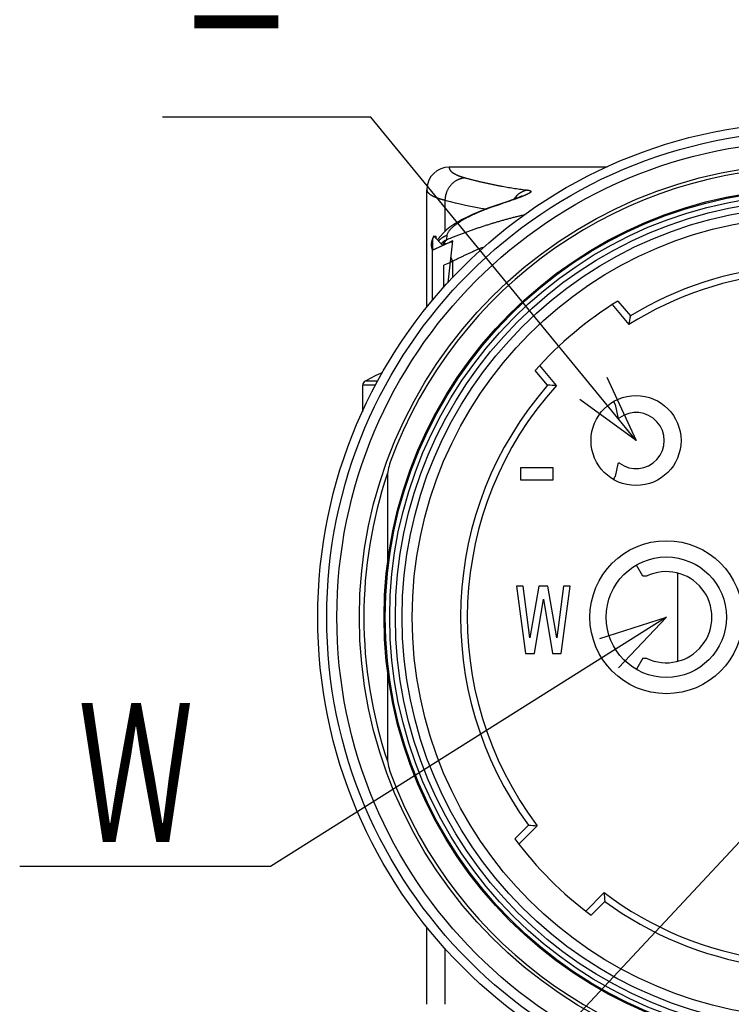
# Model space of a CAD drawing. Header units: millimetres. Extents: x 0 to 1300, y 0 to 891.
# Tile 9 of 132: x 380 to 428, y 245 to 310. Entities that reach past the tile are written whole.
import ezdxf

# ---------------------------------------------------------------- set-up
doc = ezdxf.new("R2010")
doc.units = ezdxf.units.MM
doc.header["$LTSCALE"] = 0.545669
for name, color, linetype in [('NoLayerName_001', 7, 'Continuous'), ('NoLayerName_002', 7, 'Continuous'), ('NoLayerName_004', 7, 'Continuous'), ('NoLayerName_006', 7, 'Continuous'), ('NoLayerName_007', 7, 'Continuous')]:
    doc.layers.add(name, color=color, linetype=linetype)
doc.styles.get("Standard").update_dxf_attribs({"font": 'txt', "bigfont": 'extfont2'})
doc.dimstyles.get("Standard").update_dxf_attribs({"dimtxt": 2.5, "dimasz": 2.5, "dimexe": 1, "dimexo": 1, "dimtad": 1, "dimdec": 3, "dimzin": 0, "dimdsep": 46, "dimtxsty": 'Standard', "dimcen": 2.5, "dimadec": 3, "dimazin": 0, "dimtfac": 0.75, "dimtdec": 3, "dimtmove": 0, "dimatfit": 3, "dimfxl": 1, "dimarcsym": 0})

msp = doc.modelspace()

# ---------------------------------------------------------------- linework, layer by layer
at = {"layer": 'NoLayerName_001', "color": 7, "linetype": 'Continuous', "lineweight": 25}
for p, q in [((420.14, 291.5047), (420.9689, 290.5169)), ((419.7555, 291.2629), (420.8741, 289.9298)), ((415.4534, 285.8888), (414.6245, 286.8766)), ((416.048, 285.8803), (414.9294, 287.2133)), ((403.1221, 284.1198), (403.1221, 285.9003)), ((413.2617, 255.6635), (414.1735, 256.5753)), ((413.5361, 255.3015), (414.7666, 256.532)), ((419.2214, 252.0773), (417.9909, 250.8467)), ((419.2647, 251.4841), (418.3529, 250.5723))]:
    msp.add_line(p, q, dxfattribs=at)
at = {"layer": 'NoLayerName_001', "color": 8, "linetype": 'Continuous', "lineweight": 25}
for p, q in [((404.1377, 286.1623), (403.2759, 286.1623)), ((403.991, 285.9003), (403.1221, 285.9003))]:
    msp.add_line(p, q, dxfattribs=at)
at = {"layer": 'NoLayerName_001', "color": 7, "linetype": 'Continuous', "lineweight": 25}
for radius in [31.725, 26.7]:
    msp.add_circle((433.1221, 270.4327), radius, dxfattribs=at)
for centre, radius, start, end in [((433.1221, 270.4327), 23.025, 67.86317, 122.13683), ((433.1221, 270.4327), 23.475, 68.82138, 121.17862), ((433.1221, 270.4327), 24.75, 121.636398, 138.363602), ((491.131, 278.8867), 71.1195, 170.588157, 171.067268), ((403.4221, 285.9003), 0.3, 119.155365, 180), ((409.1221, 275.6827), 12, 112.917428, 119.155365), ((433.1221, 270.4327), 23.475, 138.82138, 216.17862), ((433.1221, 270.4327), 23.025, 137.86317, 217.13683), ((414.7233, 214.7731), 71.1195, 88.932732, 89.411843), ((419.6444, 327.4841), 71.1195, 265.588157, 266.067268), ((433.1221, 270.4327), 24.75, 216.636398, 233.363602), ((433.1221, 270.4327), 23.025, 232.86317, 262.13683), ((490.1735, 256.955), 71.1195, 183.932732, 184.411843), ((433.1221, 270.4327), 23.475, 233.82138, 261.17862)]:
    msp.add_arc(centre, radius, start, end, dxfattribs=at)
at = {"layer": 'NoLayerName_002', "color": 7, "linetype": 'Continuous', "lineweight": 25}
for p, q in [((413.6371, 280.3783), (413.6371, 279.5805)), ((415.8246, 280.3783), (413.6371, 280.3783)), ((415.8246, 279.5805), (415.8246, 280.3783)), ((413.6371, 279.5805), (415.8246, 279.5805)), ((413.3671, 272.5027), (413.9671, 268.0027)), ((413.8171, 272.5027), (413.3671, 272.5027)), ((414.2671, 269.0559), (413.8171, 272.5027)), ((414.8671, 272.5027), (414.2671, 269.0559)), ((415.4671, 272.5027), (414.8671, 272.5027)), ((416.0671, 269.0559), (415.4671, 272.5027)), ((416.5171, 272.5027), (416.0671, 269.0559)), ((416.3671, 268.0027), (416.9671, 272.5027)), ((416.9671, 272.5027), (416.5171, 272.5027)), ((414.5671, 268.0027), (415.1671, 271.641)), ((415.1671, 271.641), (415.7671, 268.0027)), ((413.9671, 268.0027), (414.5671, 268.0027)), ((415.7671, 268.0027), (416.3671, 268.0027))]:
    msp.add_line(p, q, dxfattribs=at)
for centre, radius in [((421.3487, 282.206), 3), ((423.3721, 270.4327), 5.1), ((423.3721, 270.4327), 4.0125)]:
    msp.add_circle(centre, radius, dxfattribs=at)
at = {"layer": 'NoLayerName_004', "color": 7, "linetype": 'Continuous', "lineweight": 25}
for p, q in [((419.4348, 300.4327), (408.8971, 300.4327)), ((407.398, 298.9813), (407.3971, 298.9257)), ((407.3971, 291.0634), (407.3971, 298.9255)), ((412.5304, 298.0502), (412.1388, 297.9171)), ((412.8656, 298.1667), (412.5304, 298.0502)), ((411.9288, 297.8467), (411.67, 297.7581)), ((412.1388, 297.9171), (411.9287, 297.8466)), ((408.1524, 295.6412), (408.1093, 295.5711)), ((408.3204, 295.8565), (408.1524, 295.6412)), ((404.7721, 279.7267), (404.7721, 274.0115)), ((404.7721, 266.8539), (404.7721, 261.1388))]:
    msp.add_line(p, q, dxfattribs=at)
at = {"layer": 'NoLayerName_004', "color": 8, "linetype": 'Continuous', "lineweight": 25}
for p, q in [((408.6065, 298.2271), (408.6065, 296.1446)), ((412.0463, 297.8701), (411.9288, 297.8467)), ((408.636, 295.2913), (408.5792, 295.425)), ((408.8667, 294.0368), (408.5221, 293.8894)), ((408.9678, 294.0802), (408.8667, 294.0368)), ((409.1221, 294.1459), (409.0048, 294.4222)), ((409.1221, 293.0474), (409.1221, 294.1459)), ((408.5221, 292.3982), (408.5221, 293.8894))]:
    msp.add_line(p, q, dxfattribs=at)
at = {"layer": 'NoLayerName_004', "color": 6, "linetype": 'Continuous', "lineweight": 25}
for p in [(407.7721, 295.5456), (408.4644, 295.2143)]:
    msp.add_line(p, (407.7721, 294.8967), dxfattribs=at)
at = {"layer": 'NoLayerName_004', "color": 30, "linetype": 'Continuous', "lineweight": 25}
for p, q in [((407.7721, 294.9023), (408.6829, 295.3123)), ((408.6829, 295.3123), (408.9299, 295.4216)), ((407.7721, 291.5391), (407.7721, 294.8967))]:
    msp.add_line(p, q, dxfattribs=at)
at = {"layer": 'NoLayerName_004', "color": 2, "linetype": 'Continuous', "lineweight": 25}
for p, q in [((407.8552, 295.8265), (408.4644, 295.2143)), ((407.8552, 295.8265), (408.0178, 295.8265)), ((408.0178, 295.6632), (408.0178, 295.8265)), ((408.8207, 292.7213), (409.1221, 295.5057)), ((408.9022, 295.4094), (409.012, 295.4577)), ((409.012, 295.4577), (409.1221, 295.5057))]:
    msp.add_line(p, q, dxfattribs=at)
at = {"layer": 'NoLayerName_004', "color": 7, "linetype": 'Continuous', "lineweight": 25}
for points in [[(413.7087, 298.493), (413.7127, 298.4953), (413.699, 298.4883), (413.6659, 298.4726), (413.616, 298.4504), (413.5499, 298.4224), (413.4695, 298.3898), (413.3751, 298.3529), (413.2676, 298.3121), (413.1468, 298.2675), (413.0129, 298.2191), (412.8656, 298.1667)], [(411.67, 297.7581), (411.23, 297.5976), (410.819, 297.4347), (410.437, 297.2697), (410.0839, 297.1032), (409.7588, 296.9353), (409.4608, 296.7661), (409.1881, 296.5947), (408.939, 296.42), (408.7122, 296.2404)], [(408.7122, 296.2404), (408.5067, 296.0542), (408.3204, 295.8565)]]:
    msp.add_lwpolyline(points, dxfattribs=at)
for radius in [33, 30.225, 28.575, 28.5]:
    msp.add_circle((433.1221, 270.4327), radius, dxfattribs=at)
at = {"layer": 'NoLayerName_004', "color": 8, "linetype": 'Continuous', "lineweight": 25}
for radius in [32.4, 28.2, 27.8237, 27.3748]:
    msp.add_circle((433.1221, 270.4327), radius, dxfattribs=at)
at = {"layer": 'NoLayerName_004', "color": 7, "linetype": 'Continuous', "lineweight": 25}
for centre, radius, start, end in [((433.1221, 270.4327), 30, 20.134211, 159.865789), ((408.8971, 298.9328), 1.4999, 90.000434, 178.14637), ((407.7721, 279.7267), 3, 159.865789, 180), ((407.7777, 261.1392), 3.0056, 180.009403, 200.124225), ((433.1221, 270.4327), 30, 200.134211, 339.865789)]:
    msp.add_arc(centre, radius, start, end, dxfattribs=at)
at = {"layer": 'NoLayerName_004', "color": 8, "linetype": 'Continuous', "lineweight": 25}
for centre, radius, start, end in [((416.5408, 328.684), 31.4734, 255.398492, 260.512624), ((373.8238, 412.2322), 120.5804, 288.480847, 288.609435), ((414.4323, 297.4401), 1.5028, 131.309296, 145.601255), ((417.8486, 280.4895), 18.3235, 108.836503, 109.58706), ((418.1608, 279.5777), 19.2873, 108.483038, 108.839954), ((409.2417, 294.4911), 1.4715, 135.075391, 136.45886), ((409.2401, 294.4926), 1.4693, 133.475575, 135.075426), ((409.4991, 294.0405), 1.7249, 128.330856, 131.333189), ((409.4757, 294.0718), 1.6861, 117.40712, 128.366367), ((560.9183, 279.2637), 153.0895, 173.770844, 173.886057), ((419.493, 269.9824), 27.7696, 112.115882, 112.872229), ((431.6047, 241.1733), 57.5462, 112.997331, 113.164327), ((433.1221, 270.4327), 29.925, 161.305733, 198.694921)]:
    msp.add_arc(centre, radius, start, end, dxfattribs=at)
at = {"layer": 'NoLayerName_004', "color": 2, "linetype": 'Continuous', "lineweight": 25}
msp.add_arc((431.6894, 243.6813), 56.5248, 113.774375, 114.260223, dxfattribs=at)
at = {"layer": 'NoLayerName_004', "color": 30, "linetype": 'Continuous', "lineweight": 25}
msp.add_arc((431.7574, 243.5271), 56.6934, 113.531885, 113.743842, dxfattribs=at)
at = {"layer": 'NoLayerName_004', "color": 8, "linetype": 'Continuous', "lineweight": 25}
for points, knots in [([(408.8975, 300.4327), (408.8963, 300.4215), (408.8928, 300.399), (408.8945, 300.3648), (408.9003, 300.3313), (408.9106, 300.2988), (408.9246, 300.2677), (408.9415, 300.2382), (408.9608, 300.2103), (408.9821, 300.1839), (409.005, 300.1589), (409.0293, 300.1352), (409.0546, 300.1127), (409.0808, 300.0912), (409.1077, 300.0708), (409.1353, 300.0511), (409.1634, 300.0323), (409.192, 300.0141), (409.221, 299.9967), (409.2504, 299.98), (409.2802, 299.9638), (409.3104, 299.9483), (409.3408, 299.9333), (409.3715, 299.9188), (409.4024, 299.9047), (409.4335, 299.8911), (409.4647, 299.8779), (409.4961, 299.8651), (409.5276, 299.8526), (409.5592, 299.8404), (409.591, 299.8286), (409.6228, 299.817), (409.6547, 299.8058), (409.6868, 299.7949), (409.7189, 299.7842), (409.7511, 299.7738), (409.7834, 299.7637), (409.8157, 299.7539), (409.8481, 299.7442), (409.8698, 299.738), (409.8806, 299.7349)], [0, 0, 0, 0, 0.0339135, 0.0679797, 0.1020138, 0.1359553, 0.1699289, 0.2039005, 0.2377987, 0.2716926, 0.3056018, 0.3394868, 0.3733458, 0.4072049, 0.4410694, 0.4749255, 0.5087639, 0.5425983, 0.5764406, 0.610299, 0.6441781, 0.6780794, 0.712001, 0.7459387, 0.7798854, 0.8138317, 0.8477664, 0.88168, 0.9155742, 0.9494521, 0.9833169, 1.0171712, 1.0510173, 1.0848572, 1.1186924, 1.1525245, 1.1863544, 1.2201829, 1.2540105, 1.2878375, 1.2878375, 1.2878375, 1.2878375]), ([(409.9458, 299.7167), (409.9218, 299.7138), (409.8735, 299.709), (409.8018, 299.6962), (409.7306, 299.68), (409.6603, 299.6601), (409.591, 299.6367), (409.523, 299.6097), (409.4564, 299.5793), (409.3916, 299.5455), (409.3286, 299.5085), (409.2675, 299.4685), (409.2085, 299.4255), (409.1518, 299.3796), (409.0973, 299.3311), (409.0452, 299.28), (408.9956, 299.2264), (408.9487, 299.1706), (408.9045, 299.1126), (408.8631, 299.0526), (408.8245, 298.9907), (408.7888, 298.927), (408.7561, 298.8617), (408.7265, 298.795), (408.7, 298.7268), (408.6767, 298.6576), (408.6567, 298.5873), (408.6399, 298.5162), (408.6264, 298.4444), (408.6163, 298.3722), (408.6091, 298.2998), (408.6076, 298.2513), (408.6065, 298.2271)], [0, 0, 0, 0, 0.0726518, 0.1454719, 0.218433, 0.2915001, 0.3646334, 0.4377899, 0.510926, 0.584003, 0.6570233, 0.7300085, 0.8029731, 0.8759252, 0.9488679, 1.0218001, 1.0947183, 1.1676235, 1.2405282, 1.3134425, 1.3863737, 1.4593273, 1.5323072, 1.6053179, 1.6783632, 1.7514328, 1.8245024, 1.8975442, 1.970529, 2.0434271, 2.11621, 2.1888514, 2.1888514, 2.1888514, 2.1888514]), ([(409.8806, 299.7349), (409.8915, 299.7318), (409.9132, 299.7256), (409.9349, 299.7197), (409.9458, 299.7167)], [0, 0, 0, 0, 0.033826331, 0.067651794, 0.067651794, 0.067651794, 0.067651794]), ([(409.9458, 299.7167), (410.0142, 299.6983), (410.1508, 299.6613), (410.3563, 299.6078), (410.5621, 299.5555), (410.7683, 299.5047), (410.9749, 299.4554), (411.1819, 299.4075), (411.3892, 299.3611), (411.5969, 299.3163), (411.8049, 299.2729), (412.0132, 299.231), (412.2219, 299.1907), (412.4308, 299.1519), (412.64, 299.1146), (412.8495, 299.079), (413.0592, 299.0448), (413.2692, 299.0123), (413.4793, 298.9813), (413.6897, 298.952), (413.9003, 298.9242), (414.0409, 298.9071), (414.1111, 298.8984)], [0, 0, 0, 0, 0.2123475, 0.4246939, 0.6370469, 0.8494145, 1.061805, 1.2742251, 1.4866721, 1.6991404, 1.911625, 2.1241207, 2.3366227, 2.5491262, 2.7616266, 2.9741195, 3.1866008, 3.3990664, 3.6115124, 3.8239353, 4.0363315, 4.2486979, 4.2486979, 4.2486979, 4.2486979]), ([(407.3971, 298.9255), (407.3971, 298.9235), (407.3971, 298.9193), (407.3974, 298.9131), (407.3978, 298.9069), (407.3985, 298.9007), (407.3992, 298.8946), (407.4002, 298.8884), (407.4013, 298.8823), (407.4026, 298.8762), (407.4041, 298.8702), (407.4057, 298.8641), (407.4074, 298.8581), (407.4093, 298.8522), (407.4113, 298.8463), (407.4135, 298.8404), (407.4158, 298.8346), (407.4182, 298.8288), (407.4208, 298.8231), (407.4234, 298.8175), (407.4262, 298.8119), (407.4281, 298.8083), (407.4291, 298.8064)], [0, 0, 0, 0, 0.00620383, 0.01240914, 0.01861676, 0.02482744, 0.03104197, 0.03726112, 0.04348546, 0.04971524, 0.05595038, 0.06219047, 0.06843481, 0.07468244, 0.08093211, 0.08718234, 0.09343143, 0.09967745, 0.10591827, 0.11215158, 0.11837491, 0.1245856, 0.1245856, 0.1245856, 0.1245856]), ([(407.4291, 298.8064), (407.4369, 298.7938), (407.4514, 298.7678), (407.4795, 298.7328), (407.5102, 298.7), (407.5434, 298.6695), (407.5783, 298.641), (407.6143, 298.6141), (407.6512, 298.5889), (407.689, 298.5652), (407.7276, 298.5428), (407.7667, 298.5215), (407.8064, 298.5012), (407.8465, 298.4817), (407.887, 298.463), (407.9278, 298.445), (407.9689, 298.4277), (408.0102, 298.411), (408.0519, 298.3949), (408.0937, 298.3794), (408.1358, 298.3644), (408.178, 298.3499), (408.2203, 298.3359), (408.2628, 298.3223), (408.3054, 298.3091), (408.3481, 298.2963), (408.3909, 298.2839), (408.4339, 298.2719), (408.4769, 298.2602), (408.52, 298.2489), (408.5632, 298.2378), (408.5921, 298.2307), (408.6065, 298.2271)], [0, 0, 0, 0, 0.0445162, 0.089187, 0.1341368, 0.1792734, 0.2243437, 0.2691876, 0.3138794, 0.3584888, 0.4030635, 0.4476307, 0.4922009, 0.5367728, 0.581351, 0.6259402, 0.6705427, 0.7151583, 0.7597843, 0.804416, 0.8490466, 0.893668, 0.9382777, 0.9828785, 1.0274731, 1.0720634, 1.1166508, 1.1612362, 1.20582, 1.2504023, 1.2949824, 1.3395595, 1.3395595, 1.3395595, 1.3395595]), ([(414.1111, 298.8984), (414.0988, 298.8959), (414.0742, 298.8912), (414.0376, 298.8825), (414.0011, 298.8731), (413.965, 298.8625), (413.929, 298.851), (413.8934, 298.8385), (413.8581, 298.825), (413.8231, 298.8105), (413.7885, 298.7951), (413.7542, 298.7788), (413.7204, 298.7615), (413.687, 298.7434), (413.6542, 298.7244), (413.6218, 298.7046), (413.59, 298.684), (413.5588, 298.6625), (413.5281, 298.6403), (413.4981, 298.6173), (413.4687, 298.5936), (413.4498, 298.5771), (413.4402, 298.569)], [0, 0, 0, 0, 0.03761607, 0.0752344, 0.11286936, 0.15053548, 0.18824739, 0.22601599, 0.26383764, 0.30170474, 0.33960895, 0.37754134, 0.41549248, 0.45345253, 0.49141132, 0.52935849, 0.56728354, 0.60517595, 0.64302527, 0.6808212, 0.71855372, 0.75621315, 0.75621315, 0.75621315, 0.75621315]), ([(414.1111, 298.8984), (414.1178, 298.8976), (414.131, 298.896), (414.1509, 298.8933), (414.1708, 298.8902), (414.1906, 298.8868), (414.2103, 298.8828), (414.2298, 298.8782), (414.2491, 298.8729), (414.2682, 298.8669), (414.2869, 298.8597), (414.305, 298.8509), (414.3222, 298.84), (414.3355, 298.8244), (414.3416, 298.8042), (414.3359, 298.7841), (414.3253, 298.7669), (414.3119, 298.7518), (414.2972, 298.7382), (414.2816, 298.7254), (414.2655, 298.7135), (414.249, 298.7022), (414.2321, 298.6914), (414.215, 298.681), (414.1976, 298.6709), (414.1801, 298.6612), (414.1625, 298.6516), (414.1448, 298.6423), (414.1269, 298.6332), (414.109, 298.6242), (414.091, 298.6154), (414.0729, 298.6068), (414.0548, 298.5982), (414.0366, 298.5898), (414.0184, 298.5815), (414.0001, 298.5733), (413.9818, 298.5652), (413.9634, 298.5572), (413.945, 298.5492), (413.9266, 298.5414), (413.9143, 298.5362), (413.9081, 298.5336)], [0, 0, 0, 0, 0.02005937, 0.04015118, 0.06025147, 0.08034119, 0.1004077, 0.12044635, 0.14046212, 0.1604701, 0.18049803, 0.20064655, 0.22081662, 0.24098767, 0.26105393, 0.28110804, 0.30146778, 0.32150002, 0.34152264, 0.36156629, 0.3816312, 0.40168623, 0.42172627, 0.44176222, 0.46179791, 0.48183315, 0.5018692, 0.52190653, 0.54194435, 0.56198106, 0.58201664, 0.60205193, 0.6220876, 0.64212406, 0.66216155, 0.68220012, 0.70223965, 0.72227986, 0.74232033, 0.76236052, 0.78239978, 0.78239978, 0.78239978, 0.78239978]), ([(413.3284, 298.311), (413.3113, 298.3049), (413.2773, 298.2926), (413.2092, 298.2683), (413.124, 298.238), (413.0216, 298.2021), (412.9191, 298.1664), (412.8166, 298.1309), (412.6968, 298.0898), (412.5599, 298.0431), (412.4228, 297.9966), (412.3371, 297.9678), (412.3029, 297.9562)], [0, 0, 0, 0, 0.0542582, 0.1085165, 0.2170333, 0.32555, 0.4340668, 0.5425838, 0.6511012, 0.8138778, 0.9766543, 1.0851712, 1.0851712, 1.0851712, 1.0851712]), ([(413.9081, 298.5336), (413.902, 298.531), (413.8896, 298.5258), (413.8711, 298.5181), (413.8526, 298.5105), (413.8341, 298.5029), (413.8155, 298.4954), (413.7969, 298.4879), (413.7783, 298.4805), (413.7597, 298.4731), (413.7411, 298.4657), (413.7224, 298.4584), (413.7038, 298.4511), (413.6789, 298.4414), (413.6477, 298.4294), (413.6103, 298.4152), (413.5728, 298.401), (413.5353, 298.3869), (413.4977, 298.3729), (413.4601, 298.359), (413.4225, 298.3452), (413.3786, 298.3292), (413.3472, 298.3178), (413.3284, 298.311)], [0, 0, 0, 0, 0.0200381, 0.04007522, 0.06011153, 0.08014719, 0.10018235, 0.12021712, 0.1402516, 0.1602859, 0.18032008, 0.2003542, 0.22038831, 0.24042243, 0.28049078, 0.32055933, 0.36062815, 0.40069728, 0.44076668, 0.48083627, 0.52090592, 0.56097543, 0.62107892, 0.62107892, 0.62107892, 0.62107892]), ([(411.7058, 297.7527), (411.6775, 297.7425), (411.6209, 297.7224), (411.5363, 297.6915), (411.4518, 297.6601), (411.3675, 297.6283), (411.2833, 297.596), (411.1994, 297.5632), (411.1156, 297.5299), (411.0321, 297.4961), (410.9488, 297.4617), (410.8657, 297.4267), (410.7828, 297.3911), (410.7002, 297.355), (410.6179, 297.3182), (410.5358, 297.2808), (410.454, 297.2427), (410.3725, 297.204), (410.2914, 297.1645), (410.2106, 297.1243), (410.1303, 297.0832), (410.0504, 297.0413), (409.971, 296.9985), (409.8922, 296.9547), (409.814, 296.9098), (409.7364, 296.864), (409.6595, 296.817), (409.5833, 296.7689), (409.5078, 296.7196), (409.4332, 296.669), (409.3597, 296.6169), (409.2873, 296.5631), (409.2162, 296.5076), (409.1466, 296.4502), (409.0789, 296.3905), (409.0136, 296.3284), (408.9508, 296.2636), (408.8917, 296.1955), (408.8365, 296.1237), (408.8067, 296.0711), (408.7909, 296.0453)], [0, 0, 0, 0, 0.0901141, 0.1802323, 0.2703538, 0.3604781, 0.450605, 0.5407346, 0.6308672, 0.7210037, 0.8111451, 0.9012931, 0.9914493, 1.081616, 1.1717959, 1.261992, 1.3522074, 1.4424382, 1.5326742, 1.6229067, 1.7131287, 1.803335, 1.8935224, 1.9836899, 2.0738386, 2.163972, 2.2540962, 2.34422, 2.434352, 2.5244879, 2.6146255, 2.7047751, 2.7949608, 2.8851879, 2.9753949, 3.0655479, 3.1556649, 3.2457702, 3.3359905, 3.426822, 3.426822, 3.426822, 3.426822]), ([(413.8987, 297.2451), (413.8159, 297.2255), (413.6504, 297.1867), (413.4027, 297.1257), (413.1555, 297.0629), (412.9088, 296.998), (412.6626, 296.9313), (412.4168, 296.8627), (412.1716, 296.7922), (411.9269, 296.7198), (411.6828, 296.6458), (411.4391, 296.5699), (411.196, 296.4923), (410.9535, 296.413), (410.7116, 296.3318), (410.4704, 296.2487), (410.2298, 296.1637), (409.9899, 296.0768), (409.7508, 295.988), (409.5124, 295.8971), (409.2748, 295.8044), (409.1172, 295.7405), (409.0383, 295.7089)], [0, 0, 0, 0, 0.2550553, 0.5101188, 0.7651936, 1.0202818, 1.275385, 1.5305037, 1.7856378, 2.0407864, 2.2959478, 2.5511194, 2.8062957, 3.0614706, 3.3166387, 3.5717957, 3.8269384, 4.0820645, 4.3371728, 4.5922631, 4.8473366, 5.1023953, 5.1023953, 5.1023953, 5.1023953]), ([(408.7909, 296.0453), (408.7784, 296.0176), (408.748, 295.9645), (408.7396, 295.9039), (408.7327, 295.8747)], [0, 0, 0, 0, 0.09108673, 0.18111423, 0.18111423, 0.18111423, 0.18111423]), ([(408.7327, 295.8747), (408.7204, 295.8698), (408.6957, 295.8604), (408.6591, 295.8447), (408.6229, 295.8281), (408.5871, 295.8106), (408.5517, 295.7921), (408.5167, 295.7726), (408.4823, 295.7523), (408.4484, 295.731), (408.4151, 295.7089), (408.3823, 295.6859), (408.3503, 295.6621), (408.3188, 295.6375), (408.2882, 295.6121), (408.2582, 295.586), (408.2389, 295.5678), (408.2292, 295.5589)], [0, 0, 0, 0, 0.03967241, 0.0794332, 0.11926997, 0.15916966, 0.19911873, 0.23910326, 0.27910909, 0.31912187, 0.35912725, 0.39911095, 0.43905889, 0.47895729, 0.51879281, 0.55855263, 0.59822463, 0.59822463, 0.59822463, 0.59822463]), ([(408.4292, 295.3938), (408.4315, 295.3948), (408.4362, 295.3968), (408.4434, 295.3997), (408.4506, 295.4024), (408.4579, 295.4049), (408.4652, 295.4073), (408.4726, 295.4095), (408.48, 295.4115), (408.4875, 295.4135), (408.495, 295.4152), (408.5025, 295.4168), (408.5101, 295.4183), (408.5177, 295.4196), (408.5254, 295.4208), (408.533, 295.4218), (408.5407, 295.4227), (408.5484, 295.4234), (408.5561, 295.424), (408.5638, 295.4245), (408.5715, 295.4249), (408.5766, 295.425), (408.5792, 295.4251)], [0, 0, 0, 0, 0.00769062, 0.01538222, 0.02307585, 0.03077243, 0.03847276, 0.04617738, 0.05388644, 0.06159988, 0.06931739, 0.07703853, 0.08476264, 0.0924889, 0.10021633, 0.10794379, 0.11567, 0.12339353, 0.13111283, 0.13882622, 0.1465319, 0.15422798, 0.15422798, 0.15422798, 0.15422798]), ([(408.4864, 295.2254), (408.4873, 295.2281), (408.4891, 295.2334), (408.4919, 295.2413), (408.4948, 295.2492), (408.4977, 295.2571), (408.5007, 295.2649), (408.5037, 295.2728), (408.5068, 295.2806), (408.5099, 295.2884), (408.5132, 295.2961), (408.5164, 295.3039), (408.5198, 295.3116), (408.5232, 295.3193), (408.5267, 295.3269), (408.5302, 295.3345), (408.5326, 295.3396), (408.5338, 295.3421)], [0, 0, 0, 0, 0.00839729, 0.01679661, 0.02519756, 0.03359976, 0.04200283, 0.05040644, 0.05881026, 0.06721399, 0.07561737, 0.08402014, 0.09242207, 0.10082298, 0.10922268, 0.11762103, 0.12601791, 0.12601791, 0.12601791, 0.12601791]), ([(408.5338, 295.3421), (408.5347, 295.344), (408.5365, 295.3478), (408.5393, 295.3534), (408.5422, 295.3591), (408.545, 295.3647), (408.5479, 295.3703), (408.5509, 295.3758), (408.5539, 295.3814), (408.5569, 295.3869), (408.56, 295.3924), (408.5631, 295.3979), (408.5662, 295.4034), (408.5694, 295.4088), (408.5727, 295.4142), (408.5759, 295.4196), (408.5782, 295.4232), (408.5793, 295.4249)], [0, 0, 0, 0, 0.006299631, 0.012600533, 0.018902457, 0.02520517, 0.031508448, 0.037812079, 0.044115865, 0.050419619, 0.056723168, 0.063026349, 0.069329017, 0.075631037, 0.08193229, 0.088232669, 0.094532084, 0.094532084, 0.094532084, 0.094532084]), ([(408.5792, 295.4251), (408.5808, 295.4277), (408.5841, 295.4331), (408.5892, 295.4409), (408.5944, 295.4488), (408.5997, 295.4565), (408.6051, 295.4642), (408.6106, 295.4719), (408.6162, 295.4794), (408.6219, 295.4869), (408.6278, 295.4942), (408.6338, 295.5015), (408.6398, 295.5087), (408.646, 295.5158), (408.6523, 295.5228), (408.6588, 295.5297), (408.6653, 295.5365), (408.6719, 295.5432), (408.6787, 295.5497), (408.6855, 295.5561), (408.6925, 295.5625), (408.6972, 295.5666), (408.6996, 295.5686)], [0, 0, 0, 0, 0.0093875, 0.01877439, 0.02816247, 0.03755365, 0.04694994, 0.05635316, 0.0657628, 0.07517734, 0.08459532, 0.09401539, 0.10343629, 0.11285686, 0.12227607, 0.13169299, 0.14110682, 0.15051687, 0.1599226, 0.16932361, 0.17871961, 0.1881105, 0.1881105, 0.1881105, 0.1881105]), ([(411.2107, 295.1036), (411.1751, 295.0893), (411.1039, 295.061), (410.9975, 295.0178), (410.8912, 294.9741), (410.7851, 294.9298), (410.6793, 294.885), (410.5737, 294.8397), (410.4683, 294.7939), (410.3631, 294.7474), (410.2582, 294.7005), (410.1535, 294.6529), (410.0491, 294.6048), (409.9449, 294.5562), (409.841, 294.507), (409.7374, 294.4572), (409.6341, 294.4068), (409.5311, 294.3558), (409.4283, 294.3043), (409.3259, 294.2521), (409.2238, 294.1994), (409.156, 294.1637), (409.1221, 294.1459)], [0, 0, 0, 0, 0.1149134, 0.2298262, 0.3447411, 0.4596612, 0.5745895, 0.6895277, 0.8044745, 0.9194279, 1.0343859, 1.1493469, 1.2643091, 1.3792711, 1.4942313, 1.6091886, 1.7241418, 1.8390897, 1.9540314, 2.0689662, 2.1838933, 2.2988122, 2.2988122, 2.2988122, 2.2988122])]:
    msp.add_open_spline(points, degree=3, knots=knots, dxfattribs=at)
at = {"layer": 'NoLayerName_004', "color": 30, "linetype": 'Continuous', "lineweight": 25}
for points, knots in [([(407.6989, 295.3841), (407.6982, 295.3795), (407.6969, 295.3702), (407.6952, 295.3563), (407.6937, 295.3425), (407.6924, 295.3287), (407.6914, 295.3149), (407.6905, 295.3012), (407.6898, 295.2876), (407.6894, 295.274), (407.6892, 295.2605), (407.6892, 295.247), (407.6894, 295.2336), (407.6898, 295.2202), (407.6904, 295.2069), (407.6912, 295.1936), (407.692, 295.1848), (407.6923, 295.1804)], [0, 0, 0, 0, 0.01407572, 0.02807261, 0.04199364, 0.05584186, 0.06962033, 0.0833322, 0.09698063, 0.11056884, 0.1241001, 0.1375777, 0.15100498, 0.16438533, 0.17772216, 0.19101892, 0.20427909, 0.20427909, 0.20427909, 0.20427909]), ([(407.7308, 295.5298), (407.7298, 295.5265), (407.7279, 295.5199), (407.7252, 295.5101), (407.7226, 295.5003), (407.7201, 295.4904), (407.7176, 295.4807), (407.7153, 295.4709), (407.7131, 295.4612), (407.711, 295.4514), (407.7089, 295.4417), (407.707, 295.4321), (407.7052, 295.4224), (407.7035, 295.4128), (407.7018, 295.4032), (407.7003, 295.3937), (407.6994, 295.3873), (407.6989, 295.3841)], [0, 0, 0, 0, 0.01027645, 0.02050299, 0.03068037, 0.0408094, 0.05089086, 0.06092556, 0.07091431, 0.08085795, 0.09075731, 0.10061326, 0.11042664, 0.12019834, 0.12992924, 0.13962023, 0.14927223, 0.14927223, 0.14927223, 0.14927223]), ([(407.7742, 295.6551), (407.7731, 295.6523), (407.7708, 295.6467), (407.7675, 295.6382), (407.7643, 295.6298), (407.7611, 295.6214), (407.758, 295.613), (407.755, 295.6046), (407.752, 295.5962), (407.7491, 295.5878), (407.7463, 295.5795), (407.7435, 295.5712), (407.7408, 295.5629), (407.7382, 295.5546), (407.7357, 295.5463), (407.7332, 295.5381), (407.7316, 295.5326), (407.7308, 295.5298)], [0, 0, 0, 0, 0.00912028, 0.01819991, 0.02723927, 0.03623873, 0.04519865, 0.05411943, 0.06300144, 0.07184508, 0.08065073, 0.08941882, 0.09814972, 0.10684387, 0.11550168, 0.12412356, 0.13270994, 0.13270994, 0.13270994, 0.13270994]), ([(407.8552, 295.8265), (407.8532, 295.8226), (407.849, 295.8149), (407.8429, 295.8033), (407.8369, 295.7917), (407.831, 295.7802), (407.8252, 295.7687), (407.8196, 295.7572), (407.8141, 295.7458), (407.8087, 295.7343), (407.8034, 295.7229), (407.7982, 295.7116), (407.7932, 295.7002), (407.7883, 295.6889), (407.7835, 295.6776), (407.7788, 295.6664), (407.7757, 295.6589), (407.7742, 295.6551)], [0, 0, 0, 0, 0.0131958, 0.0263098, 0.03934264, 0.05229498, 0.06516749, 0.07796085, 0.09067576, 0.10331292, 0.11587306, 0.12835691, 0.14076522, 0.15309876, 0.16535829, 0.17754461, 0.18965853, 0.18965853, 0.18965853, 0.18965853]), ([(407.6923, 295.1804), (407.693, 295.1738), (407.6942, 295.1607), (407.6967, 295.141), (407.6996, 295.1215), (407.703, 295.1022), (407.7069, 295.0829), (407.7113, 295.0637), (407.7161, 295.0447), (407.7214, 295.0258), (407.7272, 295.007), (407.7335, 294.9883), (407.7402, 294.9697), (407.7475, 294.9513), (407.7552, 294.9329), (407.7633, 294.9147), (407.7692, 294.9027), (407.7721, 294.8967)], [0, 0, 0, 0, 0.01982905, 0.03959563, 0.05931179, 0.0789897, 0.09864157, 0.1182797, 0.13791638, 0.15756393, 0.17723461, 0.19694069, 0.21669433, 0.23650762, 0.25639254, 0.27636095, 0.29642455, 0.29642455, 0.29642455, 0.29642455])]:
    msp.add_open_spline(points, degree=3, knots=knots, dxfattribs=at)
at = {"layer": 'NoLayerName_004', "color": 6, "linetype": 'Continuous', "lineweight": 25}
msp.add_open_spline([(407.8552, 295.8265), (407.8529, 295.8222), (407.8483, 295.8135), (407.8416, 295.8004), (407.8351, 295.7872), (407.8288, 295.7739), (407.8228, 295.7605), (407.817, 295.7469), (407.8114, 295.7331), (407.8061, 295.7192), (407.8011, 295.7052), (407.7964, 295.6911), (407.7921, 295.6769), (407.7881, 295.6625), (407.7845, 295.6481), (407.7813, 295.6336), (407.7786, 295.619), (407.7763, 295.6044), (407.7744, 295.5898), (407.7731, 295.5751), (407.7722, 295.5604), (407.7722, 295.5505), (407.7721, 295.5456)], degree=3, knots=[0, 0, 0, 0, 0.01471513, 0.0294224, 0.04413237, 0.05885624, 0.07360584, 0.08839347, 0.10322207, 0.1180805, 0.13295739, 0.14784246, 0.16272665, 0.17760218, 0.19246269, 0.20730337, 0.22212106, 0.23691442, 0.25168401, 0.2664325, 0.28116474, 0.29588793, 0.29588793, 0.29588793, 0.29588793], dxfattribs=at)
at = {"layer": 'NoLayerName_006', "color": 7, "linetype": 'Continuous', "lineweight": 25}
for p, q in [((419.8513, 284.7998), (419.9631, 284.606)), ((419.9631, 284.606), (420.1254, 283.7668)), ((420.1254, 280.6453), (419.9631, 279.806)), ((419.8513, 279.6123), (419.9631, 279.806)), ((421.7916, 273.1702), (421.3692, 273.9018)), ((422.0558, 273.1702), (421.7916, 273.1702)), ((421.7916, 267.6952), (421.3692, 266.9636)), ((421.7916, 267.6952), (422.0558, 267.6952))]:
    msp.add_line(p, q, dxfattribs=at)
for centre, radius, start, end in [((420.199, 283.781), 0.075, 190.943739, 306.128927), ((421.3487, 282.206), 1.875, 233.871073, 126.128927), ((420.199, 280.631), 0.075, 53.871073, 169.056261), ((423.3721, 270.4327), 3.0375, 244.320823, 115.679177)]:
    msp.add_arc(centre, radius, start, end, dxfattribs=at)
at = {"layer": 'NoLayerName_007', "color": 8, "linetype": 'Continuous', "lineweight": 25}
for p, q in [((424.1221, 273.3738), (424.1221, 267.4916)), ((408.6065, 248.3759), (408.6065, 244.6327))]:
    msp.add_line(p, q, dxfattribs=at)
at = {"layer": 'NoLayerName_007', "color": 7, "linetype": 'Continuous', "lineweight": 25}
msp.add_line((407.3971, 244.6327), (407.3971, 249.802), dxfattribs=at)

# ---------------------------------------------------------------- texts
at = {"layer": 'NoLayerName_001', "color": 3, "linetype": 'Continuous', "lineweight": 13, "char_height": 10.5, "attachment_point": 9, "line_spacing_factor": 0.771429}
for s, insert in [('\\A1;\\W0.6667;－', (398.5479, 304.3817)), ('\\A1;\\W0.6667;Ｗ', (391.8451, 254.4392))]:
    msp.add_mtext(s, dxfattribs=dict(at, insert=insert))

# ---------------------------------------------------------------- leaders
at = {"layer": 'NoLayerName_001', "color": 3, "linetype": 'Continuous', "lineweight": 13, "annotation_type": 0, "has_hookline": 1, "hookline_direction": 1}
for points, text_width in [([(421.3487, 282.206), (403.6729, 303.7567), (399.1729, 303.7567)], 8.7714), ([(423.3721, 270.4327), (396.9701, 253.8142), (392.4701, 253.8142)], 11.5996), ([(433.1221, 260.6827), (401.2425, 226.5417), (396.7425, 226.5417)], 15.2328)]:
    msp.add_leader(points, dimstyle='Standard', override={"dimtxt": 10.5, "dimasz": 4.5, "dimldrblk": 'OPEN30'}, dxfattribs=dict(at, text_width=text_width))

doc.saveas('drawing.dxf')
